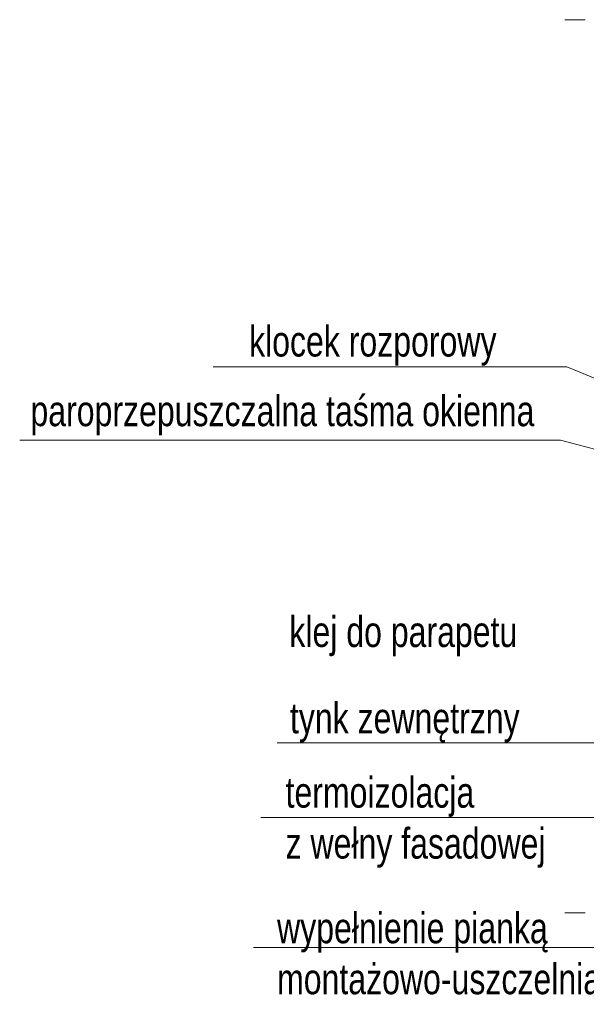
# Model space of a CAD drawing. Header units: inches. Extents: x 0 to 77643, y -44170 to 0.
# Tile 5 of 159: x 68821 to 68876, y -44084 to -43987. Entities that reach past the tile are written whole.
import ezdxf

# ---------------------------------------------------------------- set-up
doc = ezdxf.new("R2010")
doc.units = ezdxf.units.IN
doc.header["$MEASUREMENT"] = 0
doc.layers.get('0').update_dxf_attribs({"lineweight": 0})
doc.layers.add('A--tabelka-opisy uwagi', color=7, linetype='Continuous', lineweight=0)
doc.styles.add('1-50', font='arial.ttf', dxfattribs={"width": 0.75, "height": 12.5})

msp = doc.modelspace()

# ---------------------------------------------------------------- linework, layer by layer
at = {"color": 7, "linetype": 'Continuous', "lineweight": 18}
for p, q in [((68874.205, -43987.03162), (68876.19467, -43987.03162)), ((68876.19467, -44074.70395), (68874.205, -44074.70395))]:
    msp.add_line(p, q, dxfattribs=at)
at = {"linetype": 'Continuous', "ltscale": 12}
msp.add_line((68846.00176, -44058.00308), (68882.16367, -44058.00308), dxfattribs=at)
for points in [[(68914.04067, -44037.40829), (68874.39642, -44021.11497), (68839.72386, -44021.11497)], [(68820.73372, -44028.29883), (68873.8069, -44028.29883), (68912.178, -44038.46662)], [(68843.67824, -44078.09757), (68878.6146, -44078.09757), (68917.17687, -44037.98059)], [(68844.38188, -44065.35479), (68891.45403, -44065.35479)]]:
    msp.add_lwpolyline(points, dxfattribs=at)

# ---------------------------------------------------------------- texts
at = {"linetype": 'Continuous', "ltscale": 12, "char_height": 3, "attachment_point": 1, "style": '1-50'}
for s, insert, width in [('termoizolacja \\Pz wełny fasadowej', (68846.81591, -44061.38216), 44.586), ('wypełnienie pianką \\Pmontażowo-uszczelniającą', (68845.98394, -44074.6959), 68.382)]:
    msp.add_mtext(s, dxfattribs=dict(at, insert=insert, width=width))
at = {"layer": 'A--tabelka-opisy uwagi', "linetype": 'Continuous', "lineweight": 5, "style": '1-50', "width": 0.75}
for s, p in [(' klocek rozporowy', (68842.36156, -44020.09883)), ('paroprzepuszczalna taśma okienna', (68821.78731, -44026.93343)), ('klej do parapetu', (68847.18638, -44048.61114)), ('tynk zewnętrzny', (68847.24631, -44057.08514))]:
    msp.add_text(s, height=3, dxfattribs=at).set_placement(p)

doc.saveas('drawing.dxf')
